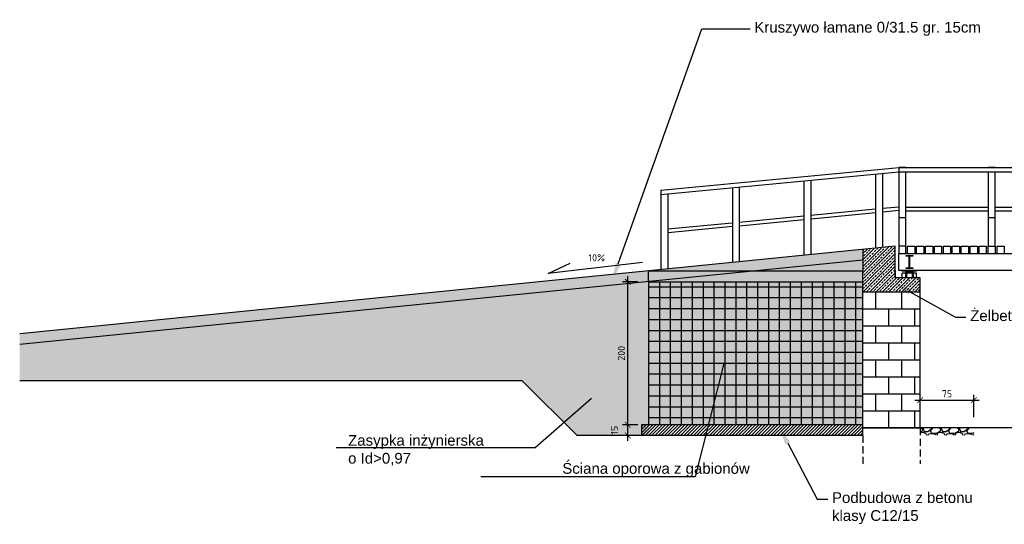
# Model space of a CAD drawing. Header units: millimetres. Extents: x 50975 to 116025, y -42779 to -16535.
# Tile 21 of 28: x 62507 to 63883, y -17240 to -16535. Entities that reach past the tile are written whole.
import ezdxf
from ezdxf import colors
from ezdxf.entities.mleader import LeaderData, LeaderLine
from ezdxf.math import Vec2, Vec3

# ---------------------------------------------------------------- set-up
doc = ezdxf.new("R2010")
doc.units = ezdxf.units.MM
doc.header["$LTSCALE"] = 40
doc.header["$PDMODE"] = 35
doc.header["$PDSIZE"] = 10
doc.linetypes.add('DASHED2', pattern=[0.375, 0.25, -0.125])
doc.layers.get('0').transparency = 0.4
doc.layers.get('Defpoints').transparency = 0.4
for name, color, linetype in [('_K_Opisy', 94, 'Continuous'), ('K01', 94, 'Continuous'), ('K02', 253, 'Continuous'), ('K025', 161, 'Continuous'), ('Profile', 7, 'Continuous')]:
    doc.layers.add(name, color=color, linetype=linetype)
doc.styles.get("Standard").update_dxf_attribs({"font": 'isocpeur.ttf', "height": 10})
doc.linetypes.add('ZIGZAG', pattern='A,0.00254,-5.08,[131,ltypeshp.shx,S=5.08,R=0,X=-5.08,Y=0],-10.16,[131,ltypeshp.shx,S=5.08,R=180,X=5.08,Y=0],-5.08', length=20.32254)
doc.dimstyles.new('ARCHIC', dxfattribs={"dimtxt": 10, "dimasz": 8, "dimexe": 7.5, "dimexo": 15, "dimgap": 4, "dimtad": 1, "dimdec": 1, "dimrnd": 0.5, "dimtxsty": 'Standard', "dimblk": 'ARCHTICK', "dimcen": 12.5, "dimdle": 7.5, "dimclrd": 94, "dimclre": 94, "dimclrt": 151, "dimazin": 2, "dimtfac": 1, "dimtdec": 1, "dimtmove": 2, "dimatfit": 3, "dimfxl": 7.5, "dimarcsym": 0})

# ---------------------------------------------------------------- blocks, each defined once
blk = doc.blocks.new('c')
at = {"layer": 'Profile'}
for p, q in [((56414, -10814), (56414, -10914)), ((56469, -10814), (56414, -10814)), ((56418, -10896), (56418, -10831)), ((56428, -10821), (56469, -10821)), ((56469, -10821), (56469, -10814)), ((56414, -10914), (56469, -10914)), ((56469, -10906), (56428, -10906)), ((56469, -10914), (56469, -10906))]:
    blk.add_line(p, q, dxfattribs=at)
for centre, start, end in [((56428, -10831), 90, 180), ((56428, -10896), 180, 270)]:
    blk.add_arc(centre, 10, start, end, dxfattribs=at)
blk = doc.blocks.new('_ArchTick')
at = {"color": 0, "linetype": 'ByBlock', "const_width": 0.15}
blk.add_lwpolyline([(-0.5, -0.5), (0.5, 0.5)], dxfattribs=at)
blk = doc.blocks.new('*D312')
at = {"layer": 'Defpoints', "color": 0}
for p in [(63357, -17101.1), (63386.1, -17101.1), (63386.1, -17116.1)]:
    blk.add_point(p, dxfattribs=at)
at = {"layer": 'K025', "color": 94, "lineweight": -2}
for p, q in [((63357, -17123.6), (63357, -17093.6)), ((63371.1, -17101.1), (63349.5, -17101.1)), ((63371.1, -17116.1), (63349.5, -17116.1))]:
    blk.add_line(p, q, dxfattribs=at)
at = {"layer": 'K025', "color": 94, "lineweight": -2, "xscale": 8, "yscale": 8, "zscale": 8}
for p, rotation in [((63357, -17101.1), 90), ((63357, -17116.1), 270)]:
    blk.add_blockref('_ArchTick', p, dxfattribs=dict(at, rotation=rotation))
at = {"layer": 'K025', "color": 151, "insert": (63338.5, -17108.6), "char_height": 10, "attachment_point": 5, "rotation": 90}
blk.add_mtext('15', dxfattribs=at)
blk = doc.blocks.new('*D313')
at = {"layer": 'Defpoints', "color": 0}
for p in [(63357, -16901.1), (63386.1, -16901.1), (63386.1, -17101.1)]:
    blk.add_point(p, dxfattribs=at)
at = {"layer": 'K025', "color": 94, "lineweight": -2}
for p, q in [((63371.1, -16901.1), (63349.5, -16901.1)), ((63357, -17108.6), (63357, -16893.6)), ((63371.1, -17101.1), (63349.5, -17101.1))]:
    blk.add_line(p, q, dxfattribs=at)
at = {"layer": 'K025', "color": 94, "lineweight": -2, "xscale": 8, "yscale": 8, "zscale": 8}
for p, rotation in [((63357, -16901.1), 90), ((63357, -17101.1), 270)]:
    blk.add_blockref('_ArchTick', p, dxfattribs=dict(at, rotation=rotation))
at = {"layer": 'K025', "color": 151, "insert": (63348, -17001.1), "char_height": 10, "attachment_point": 5, "rotation": 90}
blk.add_mtext('200', dxfattribs=at)
blk = doc.blocks.new('*D393')
at = {"layer": 'Defpoints', "color": 0}
for p in [(63840.8, -17066.7), (63765.8, -17105.6), (63840.8, -17105.6)]:
    blk.add_point(p, dxfattribs=at)
at = {"layer": 'K01', "color": 94, "lineweight": -2}
for p, q in [((63758.3, -17066.7), (63848.3, -17066.7)), ((63765.8, -17090.6), (63765.8, -17059.2)), ((63840.8, -17090.6), (63840.8, -17059.2))]:
    blk.add_line(p, q, dxfattribs=at)
at = {"layer": 'K01', "color": 94, "lineweight": -2, "xscale": 8, "yscale": 8, "zscale": 8, "rotation": 180}
blk.add_blockref('_ArchTick', (63765.8, -17066.7), dxfattribs=at)
at = {"layer": 'K01', "color": 94, "lineweight": -2, "xscale": 8, "yscale": 8, "zscale": 8}
blk.add_blockref('_ArchTick', (63840.8, -17066.7), dxfattribs=at)
at = {"layer": 'K01', "color": 151, "insert": (63803.3, -17057.7), "char_height": 10, "attachment_point": 5}
blk.add_mtext('75', dxfattribs=at)

msp = doc.modelspace()

# ---------------------------------------------------------------- hatches: boundary and pattern name
at = {"layer": 'K01'}
h = msp.add_hatch(dxfattribs=at)
h.set_pattern_fill('AR-CONC', color=256, scale=0.1)
h.set_pattern_definition([(50, (63354.677, -17530.699), (18.21847, -1.5939), [1.905, -20.955]), (355, (63354.677, -17530.699), (-3.52434, 19.1057), [1.524, -16.76406]), (100.4514, (63356.195, -17530.831), (14.69412, 17.51178), [1.619, -17.80902]), (46.1842, (63354.677, -17525.619), (27.1079, -4.20423), [2.8575, -31.4325]), (96.6356, (63356.936, -17525.97), (23.7404, 24.7426), [2.4285, -26.71356]), (351.1842, (63354.677, -17525.62), (23.7404, 24.7426), [2.286, -25.146]), (21, (63357.217, -17526.889), (15.16144, -10.22652), [1.905, -20.955]), (326, (63357.217, -17526.889), (6.1802, 18.4188), [1.524, -16.764]), (71.4514, (63358.48, -17527.74), (21.34164, 8.19228), [1.619, -17.809]), (37.5, (63354.6766, -17530.6986), (0.30886, 8.455504), [0, -16.5608, 0, -17.018, 0, -16.8275]), (7.5, (63354.677, -17530.699), (6.68197, 10.01806), [0, -9.7028, 0, -16.1798, 0, -6.4135]), (327.5, (63349.0124, -17530.6986), (13.55906, -0.572874), [0, -6.35, 0, -19.812, 0, -26.289]), (317.5, (63346.472, -17530.699), (14.81292, 2.54265), [0, -8.255, 0, -13.1572, 0, -18.669])])
h.paths.add_polyline_path([(62506.77, -16989.06), (62506.77, -16973.98), (63386.07, -16886.05), (63386.07, -16901.13)])
h.paths.add_polyline_path([(63386.07, -16886.05), (63685.81, -16856.08), (63685.81, -16871.15), (63536.81, -16886.05)])
h.paths.add_polyline_path([(63386.07, -16901.13), (63386.07, -16886.05), (63536.81, -16886.05)])
h = msp.add_hatch(dxfattribs=at)
h.set_pattern_fill('ANSI33', color=256)
h.set_pattern_definition([(45, (63685.808, -16915.5787), (-4.49013, 4.49013), []), (45, (63690.298, -16915.5787), (-4.49013, 4.49013), [3.175, -1.5875])])
h.paths.add_polyline_path([(63685.81, -16915.58), (63685.81, -16885.58), (63685.81, -16856.08), (63730.81, -16851.58), (63730.81, -16895.58), (63765.81, -16895.58), (63765.81, -16915.58)])
h = msp.add_hatch(dxfattribs=at)
h.set_pattern_fill('GROUT', color=256, scale=0.1, angle=45)
h.set_pattern_definition([(45, (62450.737, -17420.625), (-12.57236, 16.16446), [2.54, -17.78]), (45, (62447.145, -17413.441), (-14.3684, 14.3684), [0, -20.32]), (45, (62447.145, -17424.217), (-8.98026, 19.75656), [0, -20.32]), (45, (62436.369, -17413.441), (0, 28.73682), [5.08, -35.56]), (45, (62456.125, -17411.645), (-14.3684, 14.3684), [0, -20.32]), (45, (62454.33, -17417.033), (-10.7763, 17.9605), [0, -20.32]), (45, (62454.33, -17413.441), (-14.3684, 14.3684), [0, -20.32]), (45, (62438.165, -17411.645), (-14.3684, 14.3684), [0, -20.32])])
h.paths.add_polyline_path([(62506.77, -17039.59), (62506.77, -16989.06), (63386.07, -16901.13), (63386.07, -17116.13), (63286.07, -17116.13), (63209.53, -17039.59)])
h.paths.add_polyline_path([(63386.07, -16901.13), (63386.07, -17101.13), (63685.81, -17101.13), (63685.81, -16901.13)])
h.paths.add_polyline_path([(63386.07, -16901.13), (63536.81, -16886.05), (63685.81, -16886.05), (63685.81, -16901.13)])
h.paths.add_polyline_path([(63536.81, -16886.05), (63685.81, -16871.15), (63685.81, -16885.58), (63685.81, -16886.05)])
h = msp.add_hatch(dxfattribs=at)
h.set_pattern_fill('APPIANRN', color=256, scale=0.15)
h.set_pattern_definition([(0, (63685.808, -17105.579), (0, 23.8125), []), (90, (63685.808, -17105.579), (-18.0975, 23.8125), [23.8125, -23.8125])])
h.paths.add_polyline_path([(63755.81, -16887.13), (63755.81, -16888.73), (63745.81, -16888.73), (63745.81, -16887.13), (63750.01, -16887.13), (63750.01, -16886.58), (63740.81, -16886.58), (63740.81, -16885.58), (63760.81, -16885.58), (63760.81, -16886.58), (63751.61, -16886.58), (63751.61, -16887.13)])
h.paths.add_polyline_path([(63765.81, -17105.58), (63685.81, -17105.58), (63685.81, -16915.58), (63765.81, -16915.58)])
h = msp.add_hatch(dxfattribs=at)
h.set_pattern_fill('ANSI31', color=256)
h.set_pattern_definition([(45, (63286.0662, -17431.4017), (-2.245064, 2.245064), [])])
h.paths.add_polyline_path([(63376.07, -17116.13), (63685.81, -17116.13), (63685.81, -17101.13), (63376.07, -17101.13)])
h = msp.add_hatch(dxfattribs=at)
h.set_pattern_fill('GRAVEL', color=256)
h.set_pattern_definition([(228.012788, (80018.0913, -14271.4922), (-203.20000002, -228.59999999), [3.417214, -338.304836]), (184.969741, (80015.8053, -14274.0322), (304.79999988, 25.40000145), [5.864047, -580.54049]), (132.510447, (80009.9633, -14274.5402), (254.0000001, -279.3999999), [4.134815, -409.347228]), (267.273689, (80000.0573, -14280.8902), (25.40000005, 508), [5.340045, -528.664374]), (292.833654, (79999.8033, -14286.2242), (-127.00000001, 304.8), [5.236337, -518.398077]), (357.273689, (80001.8353, -14291.0502), (-508, 25.40000005), [5.340045, -528.664374]), (37.6942405, (80007.1693, -14291.3042), (-330.199999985, -254.00000002), [7.061937, -699.131153]), (72.2553284, (80012.7573, -14286.9862), (177.80000005, 558.799999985), [6.667195, -660.052566]), (121.429566, (80014.7893, -14280.6362), (-203.20000003, 330.19999998), [5.35813, -530.455457]), (175.236358, (80011.9953, -14276.0642), (279.4, -25.40000004), [6.117133, -299.73937]), (222.397438, (80005.8993, -14275.5562), (-304.79999999, -279.40000001), [7.91078, -783.167725]), (138.814075, (80025.2033, -14281.1442), (-177.8, 152.4), [2.700045, -267.30566]), (171.469234, (80023.1713, -14279.3662), (330.20000001, -50.79999994), [5.13682, -508.54639]), (225, (80018.091, -14278.604), (2e-14, -25.4), [3.592093, -32.32893]), (203.19859, (80016.3133, -14275.5562), (127, 50.8), [1.934413, -191.506224]), (291.80141, (80014.5353, -14276.318), (-25.4, 76.2), [2.735656, -134.04753]), (30.963757, (80015.5513, -14278.8582), (76.2, 50.8), [4.443197, -143.66298]), (161.56505, (80019.361, -14276.572), (50.8, -25.4), [3.21287, -77.10898]), (16.38954, (79999.8033, -14276.3182), (254, 76.2), [4.50088, -445.588267]), (70.346176, (80004.1213, -14275.0482), (-101.60000001, -279.4), [3.77599, -373.822157]), (293.19859, (80019.3613, -14271.4922), (-50.8, 127), [3.8688, -189.571836]), (343.61046, (80020.8853, -14275.0482), (-254, 76.19999998), [4.50088, -445.588267]), (339.443955, (79999.8033, -14292.0662), (-127, 50.8), [4.340352, -212.677343]), (294.77514, (80003.8673, -14293.5902), (-127.00000015, 279.39999993), [3.63672, -360.035934]), (66.80141, (80019.6153, -14296.8922), (50.8, 127), [3.8688, -189.571836]), (17.354025, (80021.1393, -14293.3362), (-330.2, -101.60000002), [4.257827, -421.52376]), (69.443955, (80007.1693, -14296.8922), (-50.8, -127), [2.170176, -214.84752]), (101.309932, (80018.0913, -14296.892), (-25.4, 101.6), [1.295146, -128.21995]), (165.963757, (80017.8373, -14295.622), (76.2, -25.4), [5.236337, -99.490546]), (186.009006, (80012.7573, -14294.3522), (254, 25.40000001), [4.85267, -480.41365]), (303.690068, (80015.551, -14281.144), (-25.4, 50.8), [3.66324, -87.917764]), (353.1572266, (80017.5833, -14284.1922), (431.8, -50.79999998), [6.395568, -633.16009]), (60.945396, (80023.9333, -14284.9542), (-101.6, -177.8), [2.615082, -258.893923]), (90, (80025.203, -14282.668), (-25.4, 25.4), [1.524, -23.876]), (120.256437, (80012.2493, -14293.5902), (101.59999999, -177.8), [3.52867, -349.339408]), (48.012788, (80010.4713, -14290.5422), (203.20000002, 228.59999999), [6.83443, -334.887622]), (0, (80015.043, -14285.462), (25.4, 25.4), [6.604, -18.796]), (325.304846, (80021.6473, -14285.4622), (254.0000001, -177.79999986), [4.016096, -397.593167]), (254.054604, (80024.9493, -14287.7482), (-25.4, -101.6), [3.69829, -181.2165]), (207.645975, (80023.9333, -14291.3042), (-482.60000002, -253.999999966), [6.02145, -596.124644]), (175.426079, (80018.5993, -14294.0982), (-330.2, 25.4), [6.370295, -630.658465])])
h.paths.add_polyline_path([(63765.81, -17105.58), (63840.81, -17105.58), (63840.81, -17115.58), (63765.81, -17115.58)])
at = {"layer": 'K02'}
h = msp.add_hatch(dxfattribs=at)
h.set_pattern_fill('CTYSQ6ST', color=256, scale=0.1)
h.set_pattern_definition([(0, (78794.076, -14637.418), (0, 15.24), []), (90, (78794.076, -14637.418), (-15.24, 9e-16), [])])
h.paths.add_polyline_path([(63386.07, -16901.13), (63386.07, -17101.13), (63685.81, -17101.13), (63685.81, -16901.13)])

# ---------------------------------------------------------------- linework, layer by layer
at = {"layer": '_K_Opisy'}
for p, q in [((63377.76, -16874.45), (63245.55, -16889.63)), ((63245.55, -16889.63), (63276.23, -16875.27))]:
    msp.add_line(p, q, dxfattribs=at)
at = {"layer": 'K01'}
msp.add_line((63685.81, -16871.15), (62506.77, -16989.06), dxfattribs=at)
at = {"layer": 'K01', "linetype": 'DASHED2'}
for p, q in [((63765.81, -17105.58), (63765.81, -17155.58)), ((63685.81, -17116.13), (63685.81, -17155.58))]:
    msp.add_line(p, q, dxfattribs=at)
at = {"layer": 'K01'}
msp.add_lwpolyline([(63755.36, -16882.58), (63746.26, -16882.58), (63746.26, -16881.78), (63749.64, -16881.78, 0.4142136), (63750.54, -16880.88), (63750.54, -16866.28, 0.4142136), (63749.64, -16865.38), (63746.26, -16865.38), (63746.26, -16864.58), (63755.36, -16864.58), (63755.36, -16865.38), (63751.97, -16865.38, 0.4142136), (63751.07, -16866.28), (63751.07, -16880.88, 0.4142136), (63751.97, -16881.78), (63755.36, -16881.78)], format="xyb", close=True, dxfattribs=at)
at = {"layer": 'K025'}
for p, q in [((63403.27, -16773.33), (63735.81, -16741.58)), ((63403.27, -16779.33), (63735.81, -16747.58)), ((63703.44, -16750.67), (63703.44, -16854.32)), ((63713.44, -16853.32), (63713.44, -16749.71)), ((63745.81, -16741.58), (63735.81, -16741.58)), ((63735.81, -16741.58), (63735.81, -16851.58)), ((63735.81, -16741.58), (64795.81, -16741.58)), ((63735.81, -16747.58), (64795.81, -16747.58)), ((63745.81, -16851.58), (63745.81, -16747.58)), ((63870.81, -16741.58), (63860.81, -16741.58)), ((63860.81, -16747.58), (63860.81, -16851.58)), ((63870.81, -16851.58), (63870.81, -16747.58)), ((63603.27, -16760.23), (63603.27, -16864.33)), ((63613.27, -16863.33), (63613.27, -16759.28)), ((63403.27, -16773.33), (63403.27, -16884.33)), ((63413.27, -16883.33), (63413.27, -16778.38)), ((63503.27, -16769.78), (63503.27, -16874.33)), ((63513.27, -16873.33), (63513.27, -16768.83)), ((63703.44, -16799.98), (63613.03, -16808.82)), ((63703.44, -16805), (63613.51, -16813.79)), ((63735.81, -16796.82), (63713.44, -16799)), ((63735.81, -16801.84), (63713.44, -16804.03)), ((63745.81, -16797.08), (63860.81, -16797.08)), ((63745.81, -16802.08), (63860.81, -16802.08)), ((63870.81, -16797.08), (64060.81, -16797.08)), ((63870.81, -16802.08), (64060.81, -16802.08)), ((63503.03, -16819.12), (63412.85, -16827.93)), ((63603.03, -16809.57), (63512.85, -16818.38)), ((63603.51, -16814.55), (63513.34, -16823.36)), ((63735.81, -16811.58), (63745.81, -16811.58)), ((63860.81, -16811.58), (63870.81, -16811.58)), ((63503.51, -16824.09), (63413.34, -16832.91)), ((63730.81, -16851.58), (62506.77, -16973.98)), ((63685.81, -16856.08), (63685.81, -16885.58)), ((63730.81, -16883.84), (63730.81, -16851.58)), ((63730.81, -16895.58), (63730.81, -16851.58)), ((63745.81, -16851.58), (63735.81, -16851.58)), ((63735.81, -16851.58), (63735.81, -16861.58)), ((63735.81, -16885.58), (63735.81, -16861.58)), ((63735.81, -16861.58), (64795.81, -16861.58)), ((63745.81, -16861.58), (63745.81, -16851.58)), ((63748.31, -16861.58), (63748.31, -16851.58)), ((63748.31, -16851.58), (63758.31, -16851.58)), ((63758.31, -16851.58), (63758.31, -16861.58)), ((63760.77, -16861.58), (63760.77, -16851.58)), ((63760.77, -16851.58), (63770.77, -16851.58)), ((63770.77, -16851.58), (63770.77, -16861.58)), ((63773.31, -16861.58), (63773.31, -16851.58)), ((63773.31, -16851.58), (63783.31, -16851.58)), ((63783.31, -16851.58), (63783.31, -16861.58)), ((63785.81, -16861.58), (63785.81, -16851.58)), ((63785.81, -16851.58), (63795.81, -16851.58)), ((63795.81, -16851.58), (63795.81, -16861.58)), ((63798.31, -16861.58), (63798.31, -16851.58)), ((63798.31, -16851.58), (63808.31, -16851.58)), ((63808.31, -16851.58), (63808.31, -16861.58)), ((63810.77, -16861.58), (63810.77, -16851.58)), ((63810.77, -16851.58), (63820.77, -16851.58)), ((63820.77, -16851.58), (63820.77, -16861.58)), ((63823.31, -16861.58), (63823.31, -16851.58)), ((63823.31, -16851.58), (63833.31, -16851.58)), ((63833.31, -16851.58), (63833.31, -16861.58)), ((63835.81, -16861.58), (63835.81, -16851.58)), ((63835.81, -16851.58), (63845.81, -16851.58)), ((63845.81, -16851.58), (63845.81, -16861.58)), ((63848.31, -16861.58), (63848.31, -16851.58)), ((63848.31, -16851.58), (63858.31, -16851.58)), ((63858.31, -16851.58), (63858.31, -16861.58)), ((63860.77, -16861.58), (63860.77, -16851.58)), ((63860.77, -16851.58), (63870.77, -16851.58)), ((63870.77, -16851.58), (63870.77, -16861.58)), ((63873.31, -16861.58), (63873.31, -16851.58)), ((63873.31, -16851.58), (63883.31, -16851.58)), ((63883.31, -16851.58), (63883.31, -16861.58)), ((63386.07, -16901.13), (63386.07, -16886.05)), ((63386.07, -16886.05), (63685.81, -16886.05)), ((63685.81, -17116.13), (63685.81, -16885.58)), ((63730.81, -16885.58), (63730.81, -16895.58)), ((64795.81, -16885.58), (63735.81, -16885.58)), ((63740.81, -16886.58), (63740.81, -16885.58)), ((63760.81, -16885.58), (63740.81, -16885.58)), ((63760.81, -16886.58), (63740.81, -16886.58)), ((63740.81, -16895.58), (63740.81, -16889.18)), ((63760.81, -16889.18), (63740.81, -16889.18)), ((63755.81, -16887.13), (63745.81, -16887.13)), ((63745.81, -16887.13), (63745.81, -16888.73)), ((63750.01, -16886.58), (63751.61, -16886.58)), ((63750.01, -16886.58), (63750.01, -16887.13)), ((63751.61, -16886.58), (63751.61, -16887.13)), ((63755.81, -16888.73), (63755.81, -16887.13)), ((63760.81, -16886.58), (63760.81, -16885.58)), ((63760.81, -16895.58), (63760.81, -16889.18)), ((63386.07, -16901.13), (63685.81, -16901.13)), ((63386.07, -16901.13), (63386.07, -17101.13)), ((63765.81, -16895.58), (63730.81, -16895.58)), ((63765.81, -17105.58), (63765.81, -16895.58)), ((63209.53, -17039.59), (62506.77, -17039.59)), ((63286.07, -17116.13), (63209.53, -17039.59)), ((63685.81, -17101.13), (63376.07, -17101.13)), ((63376.07, -17101.13), (63376.07, -17116.13)), ((63765.81, -17105.58), (63685.81, -17105.58)), ((63909.94, -17105.58), (63765.81, -17105.58)), ((63386.07, -17116.13), (63286.07, -17116.13)), ((63685.81, -17116.13), (63386.07, -17116.13))]:
    msp.add_line(p, q, dxfattribs=at)
at = {"layer": 'K025', "linetype": 'ZIGZAG', "ltscale": 0.01}
msp.add_line((63765.81, -16915.58), (63685.81, -16915.58), dxfattribs=at)

# ---------------------------------------------------------------- block references
at = {"layer": 'K025', "color": 1, "xscale": -0.1, "yscale": 0.1, "zscale": 0.1, "rotation": 89.99999999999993}
msp.add_blockref('c', (62664.43, -11247.36), dxfattribs=at)

# ---------------------------------------------------------------- texts
at = {"layer": '_K_Opisy', "insert": (63325.18, -16862.64), "char_height": 10, "attachment_point": 3, "rotation": 0.01708}
msp.add_mtext_dynamic_manual_height_columns('10%', width=671.6471, gutter_width=50, heights=[0], dxfattribs=at)

# ---------------------------------------------------------------- dimensions: what is measured, and where the dimension line sits
at = {"layer": 'K01', "color": 1}
dim = msp.add_aligned_dim(p1=(63765.81, -17105.58), p2=(63840.81, -17105.58), distance=38.93, dimstyle='ARCHIC', dxfattribs=at)
dim.commit()
dim.dimension.update_dxf_attribs({"geometry": '*D393', "text_midpoint": (63803.31, -17057.65)})
at = {"layer": 'K025', "color": 1}
for base, p1, p2, picture, middle in [((63357, -16901.13), (63386.07, -17101.13), (63386.07, -16901.13), '*D313', (63348, -17001.13)), ((63357, -17101.13), (63386.07, -17116.13), (63386.07, -17101.13), '*D312', (63338.5, -17108.63))]:
    dim = msp.add_linear_dim(base=base, p1=p1, p2=p2, angle=90, dimstyle='ARCHIC', dxfattribs=at)
    dim.commit()
    dim.dimension.update_dxf_attribs({"geometry": picture, "text_midpoint": middle})

# ---------------------------------------------------------------- leaders
at = {"layer": 'K01', "linetype": 'ZIGZAG'}
ml = msp.add_multileader_mtext('Standard', dxfattribs=at)
ml.set_content('{\\f@Arial Unicode MS|b0|i0|c238|p34;Kruszywo łamane 0/31.5 gr. 15cm}', color=256)
ml.set_leader_properties()
ml.build(insert=Vec2(0, 0))
ml.multileader.update_dxf_attribs({"text_right_attachment_type": 6, "dogleg_length": 0.36, "arrow_head_size": 24, "scale": 3})
ctx = ml.context
ctx.base_point, ctx.scale, ctx.char_height, ctx.arrow_head_size, ctx.landing_gap_size, ctx.plane_origin = Vec3(63527.87, -16547.64), 3, 15, 24, 6, Vec3(63876.26, -16847.75)
ctx.right_attachment = 6
notes = []
notes.append((ctx, [(0, (1, 1, 0), (63460.76, -16547.64), (1, 0), 67.12, [(0, [(63335.5, -16898.88)], 256, [])])]))
ctx.mtext.insert, ctx.mtext.width, ctx.mtext.flow_direction = Vec3(63533.87, -16537.94), 245.0823, 5
ml = msp.add_multileader_mtext('Standard', dxfattribs=at)
ml.set_content('{\\f@Arial Unicode MS|b0|i0|c238|p34;Żelbetowy oczep przyczółka  z betonu klasy C30/37}', color=256)
ml.set_leader_properties()
ml.build(insert=Vec2(0, 0))
ml.multileader.update_dxf_attribs({"text_right_attachment_type": 6, "dogleg_length": 0.36, "arrow_head_size": 24, "scale": 3})
ctx = ml.context
ctx.base_point, ctx.scale, ctx.char_height, ctx.arrow_head_size, ctx.landing_gap_size, ctx.plane_origin = Vec3(63829.71, -16950.81), 3, 15, 24, 6, Vec3(64344.74, -16872.38)
ctx.right_attachment = 6
notes.append((ctx, [(0, (1, 1, 0), (63815.16, -16950.81), (1, 0), 14.55, [(0, [(63730.55, -16903.58)], 256, [])])]))
ctx.mtext.insert, ctx.mtext.width, ctx.mtext.flow_direction = Vec3(63835.71, -16941.11), 216.1592, 5
ml = msp.add_multileader_mtext('Standard', dxfattribs=at)
ml.set_content('{\\f@Arial Unicode MS|b0|i0|c238|p34;Ściana oporowa z gabionów}', color=256)
ml.set_leader_properties()
ml.build(insert=Vec2(0, 0))
ml.multileader.update_dxf_attribs({"text_right_attachment_type": 6, "dogleg_length": 0.36, "arrow_head_size": 24, "scale": 3})
ctx = ml.context
ctx.base_point, ctx.scale, ctx.char_height, ctx.arrow_head_size, ctx.landing_gap_size, ctx.plane_origin = Vec3(63259.47, -17164.29), 3, 15, 24, 6, Vec3(64079.28, -17013.29)
ctx.right_attachment = 6
notes.append((ctx, [(0, (1, 1, 0), (63451.21, -17173.99), (-1, 0), 14.55, [(0, [(63497.28, -16992.35)], 256, [])])]))
ctx.mtext.insert, ctx.mtext.width, ctx.mtext.flow_direction = Vec3(63265.47, -17154.59), 216.1592, 5
ml = msp.add_multileader_mtext('Standard', dxfattribs=at)
ml.set_content('{\\f@Arial Unicode MS|b0|i0|c238|p34;Zasypka inżynierska\\Po Id\\fArial|b0|i0|c238|p34;>\\f@Arial Unicode MS|b0|i0|c238|p34;0,97}', color=256)
ml.set_leader_properties()
ml.build(insert=Vec2(0, 0))
ml.multileader.update_dxf_attribs({"text_right_attachment_type": 6, "dogleg_length": 0.36, "arrow_head_size": 24, "scale": 3})
ctx = ml.context
ctx.base_point, ctx.scale, ctx.char_height, ctx.arrow_head_size, ctx.landing_gap_size, ctx.plane_origin = Vec3(62959.98, -17124.34), 3, 15, 24, 6, Vec3(63827.01, -17091.17)
ctx.right_attachment = 6
notes.append((ctx, [(0, (1, 1, 0), (63227.72, -17133.36), (-1, 0), 67.12, [(0, [(63324.52, -17048.6)], 256, [])])]))
ctx.mtext.insert, ctx.mtext.width, ctx.mtext.flow_direction = Vec3(62965.98, -17115.36), 216.1592, 5
ml = msp.add_multileader_mtext('Standard', dxfattribs=at)
ml.set_content('{\\f@Arial Unicode MS|b0|i0|c238|p34;Podbudowa z betonu\\Pklasy C12/15}', color=256)
ml.set_leader_properties()
ml.build(insert=Vec2(0, 0))
ml.multileader.update_dxf_attribs({"text_right_attachment_type": 6, "dogleg_length": 0.36, "arrow_head_size": 24, "scale": 3})
ctx = ml.context
ctx.base_point, ctx.scale, ctx.char_height, ctx.arrow_head_size, ctx.landing_gap_size, ctx.plane_origin = Vec3(63636.53, -17205.11), 3, 15, 24, 6, Vec3(64151.56, -17126.68)
ctx.right_attachment = 6
notes.append((ctx, [(0, (1, 1, 0), (63621.98, -17205.11), (1, 0), 14.55, [(0, [(63569.56, -17105.73)], 256, [])])]))
ctx.mtext.insert, ctx.mtext.width, ctx.mtext.flow_direction = Vec3(63642.53, -17195.41), 216.1592, 5
for ctx, leaders in notes:
    for number, flags, end, landing, length, lines in leaders:
        leader = LeaderData()
        leader.index, (leader.has_last_leader_line, leader.has_dogleg_vector, leader.attachment_direction) = number, flags
        leader.last_leader_point, leader.dogleg_vector, leader.dogleg_length = Vec3(end), Vec3(landing), length
        for number, points, colour, breaks in lines:
            line = LeaderLine()
            line.index, line.vertices, line.color, line.breaks = number, Vec3.list(points), colors.encode_raw_color(colour), breaks
            leader.lines.append(line)
        ctx.leaders.append(leader)

doc.saveas('drawing.dxf')
